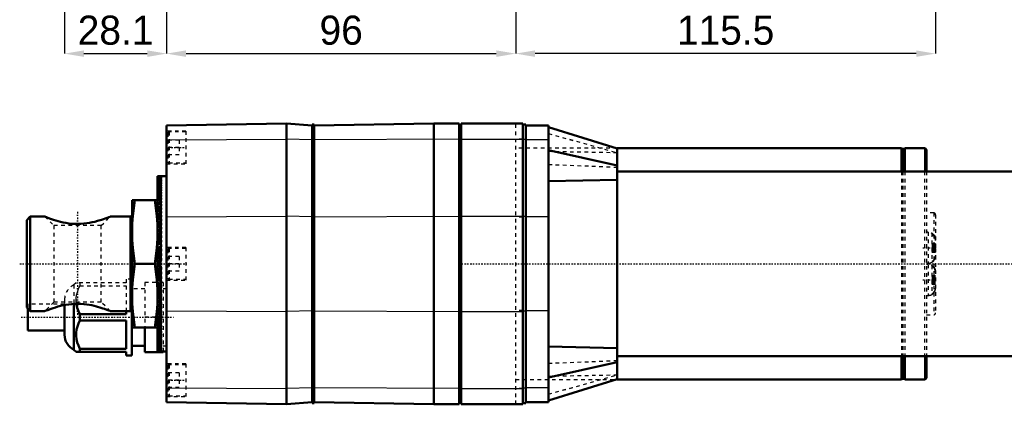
# Model space of a CAD drawing. Header units: millimetres. Extents: x -2 to 1117, y 0 to 312.
# Tile 1 of 13: x -2 to 269, y 0 to 106. Entities that reach past the tile are written whole.
import ezdxf

# ---------------------------------------------------------------- set-up
doc = ezdxf.new("R2010")
doc.units = ezdxf.units.MM
doc.linetypes.add('Center', pattern=[1.5, 0.45, -0.5, 0.05, -0.5])
doc.linetypes.add('Dashed', pattern=[2, 1, -1])
for name, color, linetype, lineweight in [('am_0', 7, 'Continuous', 50), ('am_12', 3, 'Continuous', 25), ('am_3', 6, 'Dashed', 25), ('am_6', 2, 'Continuous', 35), ('am_7', 7, 'Center', 25), ('am_8', 3, 'Continuous', 25), ('am_9', 7, 'Continuous', 50)]:
    doc.layers.add(name, color=color, linetype=linetype, lineweight=lineweight)
doc.dimstyles.new('ISO-25', dxfattribs={"dimtxt": 2.5, "dimasz": 2.5, "dimexe": 1.25, "dimexo": 0.625, "dimtad": 1, "dimtxsty": 'Standard', "dimcen": 2.5, "dimadec": 0, "dimazin": 0, "dimtfac": 1, "dimtmove": 0, "dimatfit": 3, "dimfxl": 1, "dimarcsym": 0})

# ---------------------------------------------------------------- blocks, each defined once
blk = doc.blocks.new('2_ID1012G5A406100000L5000T_0_in_ID10K_12_G4A_40_610_0000L50_0__1000')
at = {"layer": 'am_0'}
for p, q in [((38.5, 76.62), (71.5, 77.2)), ((38.5, 76.62), (38.5, 0.58)), ((71.5, 77.2), (71.5, 0)), ((78.5, 76.62), (71.5, 77.2)), ((79.05, 76.85), (78.5, 76.85)), ((78.5, 76.85), (78.5, 0.35)), ((79.05, 76.63), (111.95, 77.2)), ((79.05, 76.85), (79.05, 0.35)), ((118.95, 77.2), (111.95, 77.2)), ((111.95, 77.2), (111.95, 0)), ((118.95, 77.2), (118.95, 0)), ((119.5, 76.85), (118.95, 76.85)), ((119.5, 77.2), (119.5, 0)), ((119.5, 77.2), (136.5, 77.2)), ((136.5, 77.2), (136.5, 0)), ((137.3, 76.9), (136.5, 76.9)), ((137.3, 76.9), (137.3, 0.29)), ((143.5, 76.65), (137.3, 76.65)), ((143.5, 76.65), (143.5, 0.55)), ((162.45, 70.34), (143.5, 76.16)), ((162.45, 70.34), (143.5, 76.15)), ((143.5, 69.84), (162.45, 65.65)), ((240.65, 70.35), (162.4, 70.35)), ((162.45, 70.34), (162.45, 6.86)), ((241, 70), (240.65, 70.35)), ((240.65, 70.35), (240.65, 64)), ((241, 70.2), (241, 64)), ((241.5, 70.2), (241, 70.2)), ((241.5, 70.35), (241.5, 64)), ((247, 70.35), (241.5, 70.35)), ((247.5, 69.85), (247.5, 64)), ((36, 62.69), (37, 62.7)), ((36, 62.69), (36, 14.51)), ((37, 62.68), (36, 62.69)), ((36, 62.64), (37, 62.65)), ((37, 62.6), (36, 62.62)), ((36, 62.51), (37, 62.53)), ((37, 62.45), (36, 62.48)), ((36, 62.32), (37, 62.35)), ((38.5, 62.7), (37, 62.7)), ((37, 62.7), (37, 62.7)), ((37, 62.68), (37, 62.65)), ((37, 62.6), (37, 62.53)), ((37, 62.45), (37, 62.35)), ((908, 64), (162.45, 64)), ((37, 62.24), (36, 62.27)), ((36, 62.06), (37, 62.1)), ((37, 61.96), (36, 62)), ((36, 61.74), (37, 61.79)), ((37, 61.62), (36, 61.67)), ((36, 61.36), (37, 61.42)), ((37, 61.21), (36, 61.27)), ((36, 60.92), (37, 60.98)), ((37, 60.75), (36, 60.82)), ((36, 60.41), (37, 60.48)), ((37, 60.22), (36, 60.3)), ((36, 59.84), (37, 59.92)), ((37, 59.63), (36, 59.72)), ((37, 62.24), (37, 62.1)), ((37, 61.96), (37, 61.79)), ((37, 61.62), (37, 61.42)), ((37, 61.21), (37, 60.98)), ((37, 60.75), (37, 60.48)), ((37, 60.22), (37, 59.92)), ((37, 59.63), (37, 59.31)), ((143.5, 61.33), (162.45, 61.72)), ((36, 59.22), (37, 59.31)), ((37, 58.99), (36, 59.08)), ((36, 58.54), (37, 58.63)), ((37, 58.29), (36, 58.39)), ((36, 57.8), (37, 57.91)), ((37, 57.53), (36, 57.64)), ((36, 57.01), (37, 57.12)), ((37, 58.99), (37, 58.63)), ((37, 58.29), (37, 57.91)), ((37, 57.53), (37, 57.12)), ((29, 56.1), (36, 56.1)), ((29, 56.1), (29, 21.1)), ((37, 56.72), (36, 56.84)), ((36, 56.17), (37, 56.29)), ((37, 55.87), (36, 55.99)), ((36, 55.28), (37, 55.41)), ((37, 54.97), (36, 55.09)), ((36, 54.35), (37, 54.48)), ((37, 56.72), (37, 56.29)), ((37, 55.87), (37, 55.41)), ((37, 54.97), (37, 54.48)), ((1, 51.6), (0, 50.6)), ((1, 51.6), (1, 25.6)), ((5.02, 51.6), (1, 51.6)), ((28.6, 51.6), (22.98, 51.6)), ((29, 52), (28.6, 51.6)), ((28.6, 51.6), (28.6, 25.6)), ((37, 54.02), (36, 54.15)), ((36, 53.37), (37, 53.51)), ((37, 53.03), (36, 53.17)), ((36, 52.36), (37, 52.5)), ((37, 52), (36, 52.14)), ((37, 54.02), (37, 53.51)), ((37, 53.03), (37, 52.5)), ((37, 52), (37, 51.45)), ((0, 50.6), (0, 26.6)), ((36, 51.3), (37, 51.45)), ((37, 50.93), (36, 51.08)), ((36, 50.21), (37, 50.37)), ((37, 49.83), (36, 49.98)), ((36, 49.09), (37, 49.25)), ((37, 48.7), (36, 48.86)), ((37, 50.93), (37, 50.37)), ((37, 49.83), (37, 49.25)), ((35.96, 45.45), (35.99, 46.31)), ((36, 47.35), (35.99, 48.16)), ((35.99, 46.31), (36, 47.35)), ((36, 47.94), (37, 48.11)), ((37, 47.54), (36, 47.7)), ((36, 46.77), (37, 46.93)), ((37, 46.35), (36, 46.52)), ((37, 48.7), (37, 48.11)), ((37, 47.54), (37, 46.93)), ((37, 46.35), (37, 45.74)), ((35.9, 44.39), (35.96, 45.45)), ((36, 45.57), (37, 45.74)), ((37, 45.15), (36, 45.32)), ((36, 44.35), (37, 44.52)), ((37, 43.93), (36, 44.1)), ((37, 45.15), (37, 44.52)), ((37, 43.93), (37, 43.29)), ((36, 43.12), (37, 43.29)), ((37, 42.69), (36, 42.86)), ((36.59, 41.98), (36, 42.08)), ((36, 41.88), (37, 42.05)), ((37, 41.44), (36, 41.62)), ((37, 40.92), (36, 41.09)), ((36, 40.62), (37, 40.8)), ((37, 42.69), (37, 42.05)), ((37, 41.44), (37, 40.8)), ((29.78, 38.6), (35.22, 38.6)), ((37, 40.18), (36, 40.36)), ((37, 39.92), (36, 40.1)), ((36, 39.36), (37, 39.54)), ((37, 38.92), (36, 39.1)), ((37, 38.6), (36, 38.6)), ((36, 38.1), (37, 38.28)), ((37, 40.18), (37, 39.54)), ((37, 38.92), (37, 38.28)), ((37, 37.66), (36, 37.84)), ((37, 37.28), (36, 37.1)), ((36, 36.84), (37, 37.02)), ((37, 36.4), (36, 36.58)), ((37, 36.28), (36, 36.11)), ((36, 35.58), (37, 35.76)), ((37, 35.15), (36, 35.32)), ((36.59, 35.22), (36, 35.12)), ((37, 37.66), (37, 37.02)), ((37, 36.4), (37, 35.76)), ((35.97, 31.61), (35.9, 32.81)), ((36, 34.34), (37, 34.51)), ((37, 33.91), (36, 34.08)), ((36, 33.1), (37, 33.27)), ((37, 32.68), (36, 32.85)), ((37, 35.15), (37, 34.51)), ((37, 33.91), (37, 33.27)), ((37, 32.68), (37, 32.05)), ((36, 30.43), (35.97, 31.61)), ((36, 31.88), (37, 32.05)), ((37, 31.46), (36, 31.63)), ((36, 30.68), (37, 30.85)), ((36, 29.25), (36, 30.43)), ((37, 30.27), (36, 30.43)), ((37, 31.46), (37, 30.85)), ((37, 30.27), (37, 29.66)), ((10.4, 27.29), (10.4, 19.08)), ((13, 27.6), (13, 15)), ((35.99, 29.04), (36, 29.25)), ((36, 29.5), (37, 29.66)), ((37, 29.09), (36, 29.26)), ((36, 28.34), (37, 28.5)), ((37, 27.95), (36, 28.11)), ((36, 27.22), (37, 27.37)), ((37, 29.09), (37, 28.5)), ((37, 27.95), (37, 27.37)), ((0, 26.6), (1, 25.6)), ((0.35, 26.25), (0.35, 20.3)), ((1, 25.6), (5.02, 25.6)), ((27.4, 24.78), (14.6, 24.78)), ((14.6, 24.78), (14.6, 23.02)), ((22.98, 25.6), (28.6, 25.6)), ((27.4, 25.6), (27.4, 24.78)), ((28.6, 25.6), (29, 25.2)), ((28.9, 25.3), (28.9, 13.4)), ((37, 26.83), (36, 26.99)), ((36, 26.12), (37, 26.27)), ((37, 25.75), (36, 25.9)), ((36, 25.06), (37, 25.2)), ((37, 24.7), (36, 24.84)), ((37, 26.83), (37, 26.27)), ((37, 25.75), (37, 25.2)), ((37, 24.7), (37, 24.17)), ((14.6, 23.02), (27.4, 23.02)), ((27.4, 23.02), (27.4, 15.28)), ((36, 24.03), (37, 24.17)), ((37, 23.69), (36, 23.83)), ((36, 23.05), (37, 23.18)), ((37, 22.72), (36, 22.85)), ((36, 22.11), (37, 22.23)), ((37, 21.79), (36, 21.92)), ((37, 23.69), (37, 23.18)), ((37, 22.72), (37, 22.23)), ((37, 21.79), (37, 21.33)), ((0.35, 20.3), (10.4, 20.3)), ((36, 21.1), (29, 21.1)), ((32.5, 21.1), (32.5, 14.3)), ((36, 21.21), (37, 21.33)), ((37, 20.91), (36, 21.03)), ((36, 20.36), (37, 20.48)), ((37, 20.08), (36, 20.19)), ((36, 19.56), (37, 19.67)), ((37, 19.29), (36, 19.4)), ((37, 20.91), (37, 20.48)), ((37, 20.08), (37, 19.67)), ((37, 19.29), (37, 18.91)), ((36, 18.81), (37, 18.91)), ((37, 18.57), (36, 18.66)), ((36, 18.12), (37, 18.21)), ((37, 17.89), (36, 17.98)), ((36, 17.48), (37, 17.57)), ((37, 17.28), (36, 17.36)), ((36, 16.9), (37, 16.98)), ((37, 16.72), (36, 16.79)), ((36, 16.38), (37, 16.45)), ((37, 16.22), (36, 16.28)), ((37, 18.57), (37, 18.21)), ((37, 17.89), (37, 17.57)), ((37, 17.28), (37, 16.98)), ((37, 16.72), (37, 16.45)), ((13, 15), (13.6, 14.4)), ((13.6, 14.4), (27.4, 14.4)), ((27.4, 15.28), (14.6, 15.28)), ((14.6, 15.28), (14.6, 14.4)), ((27.4, 14.4), (27.4, 13.4)), ((28.9, 16.02), (32.5, 16.02)), ((37.5, 14.3), (32.5, 14.3)), ((36, 15.93), (37, 15.99)), ((37, 15.78), (36, 15.84)), ((36, 15.53), (37, 15.58)), ((37, 15.41), (36, 15.46)), ((36, 15.2), (37, 15.24)), ((37, 15.1), (36, 15.14)), ((36, 14.93), (37, 14.96)), ((37, 14.85), (36, 14.88)), ((36, 14.72), (37, 14.75)), ((37, 14.67), (36, 14.69)), ((36, 14.58), (37, 14.6)), ((37, 14.55), (36, 14.56)), ((36, 14.51), (37, 14.52)), ((37, 14.5), (36, 14.51)), ((37, 16.22), (37, 15.99)), ((37, 15.78), (37, 15.58)), ((37, 15.41), (37, 15.24)), ((37, 15.1), (37, 14.96)), ((37, 14.85), (37, 14.75)), ((37, 14.67), (37, 14.6)), ((37, 14.55), (37, 14.52)), ((37, 14.5), (37, 14.5)), ((37, 14.5), (38.5, 14.5)), ((37.5, 14.5), (37.5, 14.3)), ((143.5, 15.87), (162.45, 15.47)), ((27.4, 13.4), (28.9, 13.4)), ((143.5, 7.34), (162.45, 11.55)), ((162.45, 13.2), (908, 13.2)), ((240.65, 13.2), (240.65, 6.85)), ((241, 13.2), (241, 7)), ((241.5, 13.2), (241.5, 6.85)), ((247.5, 13.2), (247.5, 7.35)), ((143.5, 1.05), (162.45, 6.86)), ((143.5, 1.08), (162.45, 6.86)), ((162.4, 6.85), (240.65, 6.85)), ((240.65, 6.85), (241, 7.2)), ((241, 7), (241.5, 7)), ((241.5, 6.85), (247, 6.85)), ((38.5, 0.58), (71.5, 0)), ((78.5, 0.58), (71.5, 0)), ((79.05, 0.35), (78.5, 0.35)), ((79.05, 0.57), (111.95, 0)), ((119.5, 0.35), (118.95, 0.35)), ((137.3, 0.29), (136.5, 0.29)), ((143.5, 0.55), (137.3, 0.55)), ((118.95, 0), (111.95, 0)), ((119.5, 0), (136.5, 0))]:
    blk.add_line(p, q, dxfattribs=at)
for points in [[(29.78, 56.1), (29.45, 53.93), (29.21, 51.75), (29.05, 49.55), (29, 47.35)], [(35.99, 48.16), (35.95, 49.54), (35.79, 51.72), (35.55, 53.92), (35.22, 56.1)], [(5, 51.6), (5.02, 51.59), (5.18, 51.53), (5.45, 51.42), (5.83, 51.27), (6.52, 51.01), (7.38, 50.72), (7.99, 50.53), (8.64, 50.34), (9.34, 50.16), (10.07, 49.99), (10.81, 49.85), (11.58, 49.73), (12.38, 49.64), (13.2, 49.59), (14.02, 49.57), (14.85, 49.59), (15.69, 49.65), (16.52, 49.75), (17.29, 49.87), (18.04, 50.02), (18.78, 50.19), (19.49, 50.38), (20.58, 50.71), (21.09, 50.88), (21.56, 51.04), (22.14, 51.26), (22.6, 51.44), (22.86, 51.54), (22.99, 51.6), (23, 51.6)], [(29, 47.35), (29.05, 45.16), (29.21, 42.97), (29.45, 40.78), (29.78, 38.6)], [(35.22, 38.6), (35.55, 40.77), (35.79, 42.95), (35.9, 44.39)], [(29.78, 38.6), (29.45, 36.43), (29.21, 34.25), (29.05, 32.05), (29, 29.85)], [(35.9, 32.81), (35.79, 34.22), (35.55, 36.42), (35.22, 38.6)], [(29, 29.85), (29.05, 27.66), (29.21, 25.47), (29.45, 23.28), (29.78, 21.1)], [(23, 25.6), (22.97, 25.61), (22.83, 25.67), (22.56, 25.78), (22.07, 25.97), (21.43, 26.2), (20.95, 26.37), (20.42, 26.54), (19.24, 26.89), (17.95, 27.2), (16.54, 27.45), (15.73, 27.54), (14.9, 27.61), (14.04, 27.63), (13.18, 27.61), (12.38, 27.56), (11.59, 27.47), (10.8, 27.35), (10.02, 27.2), (9.28, 27.03), (8.57, 26.84), (7.88, 26.64), (7.24, 26.43), (6.46, 26.16), (5.79, 25.91), (5.4, 25.76), (5.12, 25.65), (5, 25.6), (5, 25.6)], [(14.6, 24.78), (14.22, 25.62), (13.92, 26.48), (13.71, 27.4), (13.67, 27.62)], [(35.22, 21.1), (35.55, 23.27), (35.79, 25.45), (35.95, 27.65), (35.99, 29.04)], [(14.6, 15.28), (14.22, 16.12), (13.92, 16.98), (13.71, 17.9), (13.61, 18.82), (13.62, 19.67), (13.73, 20.51), (13.94, 21.36), (14.23, 22.2), (14.6, 23.02)]]:
    blk.add_lwpolyline(points, dxfattribs=at)
for centre, radius, start, end in [((247, 69.85), 0.5, 0, 90), ((14.9, 19.08), 4.5, 180, 245.025), ((247, 7.35), 0.5, 270, 0)]:
    blk.add_arc(centre, radius, start, end, dxfattribs=at)
at = {"layer": 'am_12'}
for p, q in [((38.5, 72.66), (71.5, 72.86)), ((78.5, 72.66), (71.5, 72.86)), ((79.05, 72.73), (78.5, 72.73)), ((118.95, 72.86), (79.05, 72.67)), ((119.5, 72.73), (118.95, 72.73)), ((119.5, 72.86), (136.5, 72.86)), ((137.3, 72.74), (136.5, 72.74)), ((143.5, 72.69), (137.3, 72.69)), ((247, 70.35), (247, 64)), ((38.5, 51.54), (71.5, 51.74)), ((78.5, 51.54), (71.5, 51.74)), ((79.05, 51.57), (78.5, 51.57)), ((79.05, 51.55), (118.95, 51.74)), ((119.5, 51.57), (118.95, 51.57)), ((119.5, 51.74), (136.5, 51.74)), ((137.3, 51.62), (136.5, 51.62)), ((143.5, 51.49), (137.3, 51.49)), ((38.5, 25.66), (71.5, 25.46)), ((78.5, 25.66), (71.5, 25.46)), ((79.05, 25.63), (78.5, 25.63)), ((79.05, 25.65), (118.95, 25.46)), ((119.5, 25.63), (118.95, 25.63)), ((119.5, 25.46), (136.5, 25.46)), ((137.3, 25.58), (136.5, 25.58)), ((143.5, 25.71), (137.3, 25.71)), ((247, 13.2), (247, 6.85)), ((38.5, 4.54), (71.5, 4.34)), ((78.5, 4.54), (71.5, 4.34)), ((79.05, 4.47), (78.5, 4.47)), ((118.95, 4.34), (79.05, 4.53)), ((119.5, 4.47), (118.95, 4.47)), ((119.5, 4.34), (136.5, 4.34)), ((137.3, 4.46), (136.5, 4.46)), ((143.5, 4.51), (137.3, 4.51))]:
    blk.add_line(p, q, dxfattribs=at)
at = {"layer": 'am_3'}
for p, q in [((79.05, 76.82), (78.5, 76.82)), ((119.5, 76.82), (118.95, 76.82)), ((134.5, 0), (134.5, 77.2)), ((43.8, 75.1), (38.5, 75.1)), ((38.85, 74.55), (38.85, 66.65)), ((43.8, 74.85), (39.15, 74.85)), ((39.15, 74.85), (39.15, 66.35)), ((43.8, 75.1), (43.8, 66.1)), ((143.5, 74.45), (162.45, 69.1)), ((143.5, 74.44), (162.45, 69.1)), ((41.95, 72.6), (38.85, 72.6)), ((41.95, 70.6), (38.85, 70.6)), ((41.95, 72.6), (41.95, 68.6)), ((136.5, 72.83), (134.5, 72.83)), ((41.95, 68.6), (38.85, 68.6)), ((162.4, 70.35), (134.5, 70.35)), ((143.5, 69.85), (162.45, 65.65)), ((162.45, 69.11), (143.5, 69.44)), ((38.5, 66.1), (43.8, 66.1)), ((39.15, 66.35), (43.8, 66.35)), ((143.5, 65.93), (162.45, 65.17)), ((37, 62.7), (37, 62.68)), ((37, 62.65), (37, 62.6)), ((37, 62.53), (37, 62.45)), ((37, 62.35), (37, 62.24)), ((240.65, 64), (240.65, 13.2)), ((241, 64), (241, 13.2)), ((241.5, 64), (241.5, 13.2)), ((247, 64), (247, 13.2)), ((247.5, 64), (247.5, 13.2)), ((37, 62.1), (37, 61.96)), ((37, 61.79), (37, 61.62)), ((37, 61.42), (37, 61.21)), ((37, 60.98), (37, 60.75)), ((37, 60.48), (37, 60.22)), ((37, 59.92), (37, 59.63)), ((37, 57.7), (36, 57.69)), ((37, 57.69), (36, 57.69)), ((37, 57.66), (36, 57.64)), ((37, 57.63), (36, 57.64)), ((37, 57.56), (36, 57.54)), ((37, 57.52), (36, 57.54)), ((37, 57.42), (36, 57.38)), ((37, 57.35), (36, 57.38)), ((37, 57.22), (36, 57.17)), ((37, 57.14), (36, 57.17)), ((37, 56.97), (36, 56.91)), ((37, 56.87), (36, 56.91)), ((37, 59.31), (37, 58.99)), ((37, 58.63), (37, 58.29)), ((37, 57.91), (37, 57.53)), ((37, 57.12), (37, 56.72)), ((37, 56.67), (36, 56.61)), ((37, 56.55), (36, 56.61)), ((37, 56.32), (36, 56.25)), ((37, 56.18), (36, 56.25)), ((37, 55.92), (36, 55.84)), ((37, 55.77), (36, 55.84)), ((37, 55.47), (36, 55.39)), ((37, 55.31), (36, 55.39)), ((37, 54.98), (36, 54.89)), ((37, 54.8), (36, 54.89)), ((37, 54.44), (36, 54.34)), ((37, 54.41), (36, 52.6)), ((37, 54.38), (36, 52.58)), ((37, 54.24), (36, 54.34)), ((37, 54.32), (36, 52.52)), ((37, 54.21), (36, 52.43)), ((37, 56.29), (37, 55.87)), ((37, 55.41), (37, 54.97)), ((37, 54.48), (37, 54.02)), ((5, 51.6), (7.5, 49.1)), ((20.5, 49.1), (23, 51.6)), ((37, 54.06), (36, 52.29)), ((37, 53.87), (36, 52.12)), ((37, 53.86), (36, 53.75)), ((37, 53.65), (36, 53.75)), ((37, 53.63), (36, 51.91)), ((37, 53.36), (36, 51.67)), ((37, 53.24), (36, 53.12)), ((37, 53.01), (36, 53.12)), ((37, 53.04), (36, 51.39)), ((37, 52.68), (36, 51.07)), ((37, 52.58), (36, 52.46)), ((37, 52.34), (36, 52.46)), ((37, 52.29), (36, 50.72)), ((37, 51.88), (36, 51.75)), ((37, 51.86), (36, 50.34)), ((37, 51.62), (36, 51.75)), ((37, 53.51), (37, 53.03)), ((37, 52.5), (37, 52)), ((249.5, 52.6), (247.5, 52.6)), ((249.5, 52.6), (249.5, 24.6)), ((250, 52.1), (250, 44)), ((7.5, 49.1), (7.5, 28.1)), ((20.5, 49.1), (7.5, 49.1)), ((20.5, 28.1), (20.5, 49.1)), ((37, 51.39), (36, 49.93)), ((37, 51.14), (36, 51)), ((37, 50.87), (36, 51)), ((37, 50.88), (36, 49.48)), ((37, 50.37), (36, 50.23)), ((37, 50.35), (36, 49)), ((37, 50.09), (36, 50.23)), ((37, 49.78), (36, 48.5)), ((37, 49.57), (36, 49.42)), ((37, 49.28), (36, 49.42)), ((37, 49.18), (36, 47.97)), ((37, 51.45), (37, 50.93)), ((37, 50.37), (37, 49.83)), ((37, 49.25), (37, 48.7)), ((136.5, 51.41), (134.5, 51.41)), ((37, 48.73), (36, 48.58)), ((37, 48.43), (36, 48.58)), ((37, 48.55), (36, 47.41)), ((37, 47.89), (36, 46.83)), ((37, 47.87), (36, 47.71)), ((37, 47.56), (36, 47.71)), ((37, 47.21), (36, 46.22)), ((37, 46.98), (36, 46.82)), ((37, 46.67), (36, 46.82)), ((37, 46.5), (36, 45.6)), ((37, 46.07), (36, 45.91)), ((37, 48.11), (37, 47.54)), ((37, 46.93), (37, 46.35)), ((248, 47.28), (247.5, 47.28)), ((248, 47.28), (248, 38.78)), ((249, 47.01), (249, 39.05)), ((249.52, 46.58), (249.59, 46.49)), ((37, 45.75), (36, 45.91)), ((37, 45.78), (36, 44.96)), ((37, 45.14), (36, 44.98)), ((37, 45.03), (36, 44.29)), ((37, 44.81), (36, 44.98)), ((37, 44.26), (36, 43.62)), ((37, 44.2), (36, 44.02)), ((37, 43.86), (36, 44.02)), ((37, 43.48), (36, 42.93)), ((37, 45.74), (37, 45.15)), ((37, 44.52), (37, 43.93)), ((249, 44.22), (250, 44.22)), ((249, 44.03), (249.99, 44.03)), ((249, 44.01), (250, 44.01)), ((249, 43.81), (250, 43.81)), ((249, 43.8), (250, 43.8)), ((249, 43.43), (250, 43.43)), ((249.99, 44.03), (249.99, 42.85)), ((250, 44), (249.99, 44.03)), ((37, 43.23), (36, 43.06)), ((37, 42.89), (36, 43.06)), ((37, 42.69), (36, 42.22)), ((37, 42.26), (36, 42.08)), ((37, 41.89), (36, 41.51)), ((37, 41.27), (36, 41.09)), ((37, 41.07), (36, 40.79)), ((37, 41.91), (36.59, 41.98)), ((37, 43.29), (37, 42.69)), ((37, 42.05), (37, 41.44)), ((37, 40.8), (37, 40.25)), ((43.8, 43.1), (38.5, 43.1)), ((38.85, 42.55), (38.85, 34.65)), ((43.8, 42.85), (39.15, 42.85)), ((39.15, 42.85), (39.15, 34.35)), ((43.8, 43.1), (43.8, 34.1)), ((249, 43.21), (249.99, 43.21)), ((249, 42.85), (249.99, 42.85)), ((249, 42.63), (250, 42.63)), ((249, 42.25), (250, 42.25)), ((250, 42.25), (249, 42.25)), ((249, 42.05), (250, 42.05)), ((249, 42.03), (249.99, 42.03)), ((249, 41.84), (250, 41.84)), ((249.99, 42.85), (250, 42.81)), ((250, 42.81), (250, 25.1)), ((37, 40.27), (36, 40.1)), ((37, 40.25), (36, 40.06)), ((37, 39.43), (36, 39.33)), ((37, 39.28), (36, 39.1)), ((37, 37.92), (36, 38.1)), ((37, 39.54), (37, 39.28)), ((37, 37.92), (37, 37.66)), ((41.95, 40.6), (38.85, 40.6)), ((41.95, 38.6), (38.85, 38.6)), ((41.95, 40.6), (41.95, 36.6)), ((247.5, 38.78), (248, 38.78)), ((248, 38.42), (247.5, 38.42)), ((248, 38.42), (248, 29.92)), ((249, 38.15), (249, 30.19)), ((37, 37.77), (36, 37.87)), ((37, 36.95), (36, 37.14)), ((37, 36.93), (36, 37.1)), ((37, 36.13), (36, 36.41)), ((37, 35.93), (36, 36.11)), ((37, 35.31), (36, 35.69)), ((37, 35.29), (36.59, 35.22)), ((37, 36.95), (37, 36.4)), ((37, 35.76), (37, 35.15)), ((41.95, 36.6), (38.85, 36.6)), ((249, 35.36), (250, 35.36)), ((249.52, 37.72), (249.59, 37.64)), ((13.6, 33.4), (13, 32.8)), ((13, 32.8), (13, 27.6)), ((27.4, 33.4), (13.6, 33.4)), ((14.6, 33.4), (14.6, 32.52)), ((14.6, 32.52), (27.4, 32.52)), ((28.9, 34.4), (27.4, 34.4)), ((27.4, 34.4), (27.4, 33.4)), ((27.4, 32.52), (27.4, 25.6)), ((28.9, 34.4), (28.9, 25.3)), ((32.5, 33.5), (32.5, 21.1)), ((37.5, 33.5), (32.5, 33.5)), ((37, 34.94), (36, 35.12)), ((37, 34.51), (36, 34.98)), ((37, 34.31), (36, 34.14)), ((37, 33.72), (36, 34.27)), ((37, 33.97), (36, 34.14)), ((37, 32.94), (36, 33.58)), ((37, 33.34), (36, 33.18)), ((37, 33), (36, 33.18)), ((37, 32.17), (36, 32.91)), ((37, 34.51), (37, 33.91)), ((37, 33.27), (37, 32.68)), ((37.5, 33.5), (37.5, 14.5)), ((38.5, 34.1), (43.8, 34.1)), ((39.15, 34.35), (43.8, 34.35)), ((249, 35.17), (249.99, 35.17)), ((249, 35.15), (250, 35.15)), ((249, 34.95), (250, 34.95)), ((249, 34.95), (250, 34.95)), ((249, 34.57), (250, 34.57)), ((249, 34.35), (249.99, 34.35)), ((249, 33.99), (249.99, 33.99)), ((249, 33.77), (250, 33.77)), ((250, 33.4), (249, 33.4)), ((249, 33.39), (250, 33.39)), ((249, 33.19), (250, 33.19)), ((249, 33.17), (249.99, 33.17)), ((249, 32.98), (250, 32.98)), ((32.5, 31.77), (28.9, 31.77)), ((37, 32.39), (36, 32.22)), ((37, 31.42), (36, 32.24)), ((37, 32.06), (36, 32.22)), ((37, 30.7), (36, 31.6)), ((37, 31.45), (36, 31.29)), ((37, 31.13), (36, 31.29)), ((37, 29.99), (36, 30.98)), ((37, 30.53), (36, 30.38)), ((37, 30.22), (36, 30.38)), ((37, 29.31), (36, 30.37)), ((37, 32.05), (37, 31.46)), ((37, 30.85), (37, 30.27)), ((38.5, 31.77), (37.5, 31.77)), ((247.5, 29.92), (248, 29.92)), ((0.35, 27.5), (0.35, 26.25)), ((10.4, 27.5), (0.35, 27.5)), ((7.5, 28.1), (5, 25.6)), ((20.5, 28.1), (7.5, 28.1)), ((10.4, 28.72), (10.4, 27.29)), ((23, 25.6), (20.5, 28.1)), ((37, 28.65), (36, 29.79)), ((37, 29.64), (36, 29.49)), ((37, 29.33), (36, 29.49)), ((37, 28.02), (36, 29.23)), ((37, 28.77), (36, 28.62)), ((37, 27.42), (36, 28.7)), ((37, 28.47), (36, 28.62)), ((37, 26.85), (36, 28.2)), ((37, 27.92), (36, 27.78)), ((37, 27.63), (36, 27.78)), ((37, 26.32), (36, 27.72)), ((37, 25.81), (36, 27.27)), ((37, 27.11), (36, 26.97)), ((37, 29.66), (37, 29.09)), ((37, 28.5), (37, 27.95)), ((37, 27.37), (37, 26.83)), ((37, 26.83), (36, 26.97)), ((37, 25.34), (36, 26.86)), ((37, 24.91), (36, 26.48)), ((37, 26.33), (36, 26.2)), ((37, 26.06), (36, 26.2)), ((37, 24.52), (36, 26.13)), ((37, 24.16), (36, 25.81)), ((37, 25.58), (36, 25.45)), ((37, 23.84), (36, 25.53)), ((37, 25.32), (36, 25.45)), ((37, 23.57), (36, 25.29)), ((37, 23.33), (36, 25.08)), ((37, 23.14), (36, 24.91)), ((37, 24.86), (36, 24.74)), ((37, 22.99), (36, 24.77)), ((37, 24.62), (36, 24.74)), ((37, 22.88), (36, 24.68)), ((37, 22.82), (36, 24.62)), ((37, 22.79), (36, 24.6)), ((37, 26.27), (37, 25.75)), ((37, 25.2), (37, 24.7)), ((136.5, 25.79), (134.5, 25.79)), ((247.5, 24.6), (249.5, 24.6)), ((37.5, 23.9), (32.5, 23.9)), ((37, 24.19), (36, 24.08)), ((37, 23.96), (36, 24.08)), ((37, 23.55), (36, 23.45)), ((37, 23.34), (36, 23.45)), ((37, 22.96), (36, 22.86)), ((37, 22.76), (36, 22.86)), ((37, 22.4), (36, 22.31)), ((37, 22.22), (36, 22.31)), ((37, 21.89), (36, 21.81)), ((37, 21.73), (36, 21.81)), ((37, 24.17), (37, 23.69)), ((37, 23.18), (37, 22.72)), ((37, 22.23), (37, 21.79)), ((37, 21.43), (36, 21.36)), ((37, 21.28), (36, 21.36)), ((37, 21.02), (36, 20.95)), ((37, 20.88), (36, 20.95)), ((37, 20.65), (36, 20.59)), ((37, 20.53), (36, 20.59)), ((37, 20.33), (36, 20.29)), ((37, 20.23), (36, 20.29)), ((37, 20.06), (36, 20.03)), ((37, 19.98), (36, 20.03)), ((37, 19.85), (36, 19.82)), ((37, 19.78), (36, 19.82)), ((37, 19.68), (36, 19.66)), ((37, 19.64), (36, 19.66)), ((37, 19.57), (36, 19.56)), ((37, 19.54), (36, 19.56)), ((37, 19.5), (36, 19.51)), ((37, 19.51), (36, 19.51)), ((37, 21.33), (37, 20.91)), ((37, 20.48), (37, 20.08)), ((37, 19.67), (37, 19.29)), ((37, 18.91), (37, 18.57)), ((37, 18.21), (37, 17.89)), ((37, 17.57), (37, 17.28)), ((37, 16.98), (37, 16.72)), ((37, 16.45), (37, 16.22)), ((37, 15.99), (37, 15.78)), ((37, 15.58), (37, 15.41)), ((37, 15.24), (37, 15.1)), ((37, 14.96), (37, 14.85)), ((37, 14.75), (37, 14.67)), ((37, 14.6), (37, 14.55)), ((37, 14.52), (37, 14.5)), ((37.5, 16.02), (38.5, 16.02)), ((43.8, 11.1), (38.5, 11.1)), ((39.15, 10.85), (39.15, 2.35)), ((43.8, 10.85), (39.15, 10.85)), ((43.8, 11.1), (43.8, 2.1)), ((143.5, 11.27), (162.45, 12.03)), ((143.5, 7.36), (162.45, 11.55)), ((38.85, 10.55), (38.85, 2.65)), ((41.95, 8.6), (38.85, 8.6)), ((41.95, 8.6), (41.95, 4.6)), ((41.95, 6.6), (38.85, 6.6)), ((134.5, 6.85), (162.4, 6.85)), ((143.5, 2.76), (162.45, 8.1)), ((143.5, 2.75), (162.45, 8.1)), ((143.5, 7.76), (162.45, 8.09)), ((41.95, 4.6), (38.85, 4.6)), ((136.5, 4.37), (134.5, 4.37)), ((38.5, 2.1), (43.8, 2.1)), ((39.15, 2.35), (43.8, 2.35)), ((79.05, 0.37), (78.5, 0.37)), ((119.5, 0.37), (118.95, 0.37))]:
    blk.add_line(p, q, dxfattribs=at)
for points in [[(249, 47.01), (249.52, 46.58), (249.52, 46.58)], [(250, 45.06), (249.93, 45.61), (249.8, 45.93), (249.62, 46.24), (249.13, 46.72), (249, 46.8)], [(249.59, 46.49), (249.86, 46.01), (250, 45.36), (250, 45.27)], [(250, 41), (249.93, 40.45), (249.8, 40.12), (249.62, 39.81), (249.13, 39.34), (249, 39.26)], [(249.55, 39.51), (249.86, 40.04), (250, 40.7), (250, 40.79)], [(249, 39.05), (249.52, 39.47), (249.55, 39.51)], [(249, 38.15), (249.52, 37.73), (249.52, 37.72)], [(250, 36.2), (249.93, 36.75), (249.8, 37.08), (249.62, 37.39), (249.13, 37.86), (249, 37.94)], [(249.59, 37.64), (249.86, 37.16), (250, 36.5), (250, 36.41)], [(13.67, 27.62), (13.61, 28.32), (13.62, 29.17), (13.73, 30.01), (13.94, 30.86), (14.23, 31.7), (14.6, 32.52)], [(250, 32.14), (249.93, 31.59), (249.8, 31.27), (249.62, 30.96), (249.13, 30.48), (249, 30.4)], [(249, 30.19), (249.52, 30.62), (249.55, 30.65)], [(249.55, 30.65), (249.86, 31.19), (250, 31.84), (250, 31.93)]]:
    blk.add_lwpolyline(points, dxfattribs=at)
for centre, radius, start, end in [((39.15, 74.55), 0.3, 90, 180), ((39.15, 66.65), 0.3, 180, 270), ((249.5, 52.1), 0.5, 0, 90), ((248, 45.28), 2, 37.3571, 90), ((39.15, 42.55), 0.3, 90, 180), ((248, 40.78), 2, 270, 320.6531), ((248, 36.42), 2, 37.3571, 90), ((14.9, 28.72), 4.5, 114.975, 180), ((39.15, 34.65), 0.3, 180, 270), ((248, 31.92), 2, 270, 320.6531), ((249.5, 25.1), 0.5, 270, 0), ((39.15, 10.55), 0.3, 90, 180), ((39.15, 2.65), 0.3, 180, 270)]:
    blk.add_arc(centre, radius, start, end, dxfattribs=at)
at = {"layer": 'am_7'}
for p, q in [((38.23, 70.6), (44.06, 70.6)), ((14, 52.9), (14, 24.3)), ((246.53, 43.03), (250.16, 43.03)), ((-1.92, 38.6), (44.06, 38.6)), ((118.85, 38.6), (955.95, 38.6)), ((246.53, 34.17), (250.16, 34.17)), ((-1.56, 23.9), (40.41, 23.9)), ((38.23, 6.6), (44.06, 6.6))]:
    blk.add_line(p, q, dxfattribs=at)
at = {"layer": 'am_6'}
for tag, p, flags in [('NB', (960.95, 77.2), 8), ('NN', (960.95, 76.7), 8), ('NT', (960.95, 76.2), 8), ('NBSYN', (960.95, 75.7), 8), ('CATALOG', (960.95, 74.7), 8), ('GR', (960.95, 72.7), 8), ('LINA', (960.95, 75.2), 8), ('MODEL', (960.95, 74.2), 8), ('IV', (960.95, 73.7), 8), ('MAST', (960.95, 73.2), 8), ('STROKE', (960.95, 72.2), 8), ('POS', (960.95, 71.7), 8), ('FC', (960.95, 71.2), 8), ('RC', (960.95, 70.7), 8), ('POORC', (960.95, 70.2), 8), ('OPTION', (960.95, 68.2), 8), ('CL', (960.95, 67.7), 8), ('PF', (960.95, 69.7), 8), ('LS', (960.95, 69.2), 8), ('IL', (960.95, 68.7), 8), ('TEXT', (960.95, 67.2), 8), ('COMPANY', (960.95, 66.7), 8), ('PSOL_0', (960.95, 66.2), 9), ('PSOL_1', (960.95, 65.7), 9), ('PSOL_2', (960.95, 65.2), 9), ('PSOL_3', (960.95, 64.7), 9), ('PSOL_4', (960.95, 64.2), 9)]:
    blk.add_attdef(tag, p, '', height=0.5, dxfattribs=dict(at, flags=flags))
blk = doc.blocks.new('*D12')
at = {"layer": 'am_8', "color": 0, "lineweight": -2}
for p, q in [((10.4, 140.65), (10.4, 96.37)), ((38.5, 124.37), (38.5, 96.37)), ((15.73, 96.37), (33.17, 96.37))]:
    blk.add_line(p, q, dxfattribs=at)
at = {"layer": 'am_8', "color": 0}
for points in [[(15.73, 97.26), (15.73, 95.48), (10.4, 96.37)], [(33.17, 95.48), (33.17, 97.26), (38.5, 96.37)]]:
    blk.add_solid(points, dxfattribs=at)
at = {"layer": 'Defpoints', "color": 0}
for p in [(10.4, 140.65), (38.5, 124.37), (38.5, 100.37)]:
    blk.add_point(p, dxfattribs=at)
at = {"layer": 'am_8', "color": 0, "insert": (24.45, 102.77), "char_height": 8, "attachment_point": 5}
blk.add_mtext('28.1', dxfattribs=at)
blk = doc.blocks.new('*D14')
at = {"layer": 'am_8', "color": 0, "lineweight": -2}
for p, q in [((38.5, 124.37), (38.5, 96.37)), ((134.5, 124.37), (134.5, 96.37)), ((43.83, 96.37), (129.17, 96.37))]:
    blk.add_line(p, q, dxfattribs=at)
at = {"layer": 'am_8', "color": 0}
for points in [[(43.83, 97.26), (43.83, 95.48), (38.5, 96.37)], [(129.17, 95.48), (129.17, 97.26), (134.5, 96.37)]]:
    blk.add_solid(points, dxfattribs=at)
at = {"layer": 'Defpoints', "color": 0}
for p in [(38.5, 124.37), (134.5, 124.37), (134.5, 100.37)]:
    blk.add_point(p, dxfattribs=at)
at = {"layer": 'am_8', "color": 0, "insert": (86.5, 102.77), "char_height": 8, "attachment_point": 5}
blk.add_mtext('96', dxfattribs=at)
blk = doc.blocks.new('*D15')
at = {"layer": 'am_8', "color": 0, "lineweight": -2}
for p, q in [((250, 137.86), (250, 96.37)), ((134.5, 124.37), (134.5, 96.37)), ((244.67, 96.37), (139.83, 96.37))]:
    blk.add_line(p, q, dxfattribs=at)
at = {"layer": 'am_8', "color": 0}
for points in [[(139.83, 97.26), (139.83, 95.48), (134.5, 96.37)], [(244.67, 95.48), (244.67, 97.26), (250, 96.37)]]:
    blk.add_solid(points, dxfattribs=at)
at = {"layer": 'Defpoints', "color": 0}
for p in [(250, 137.86), (134.5, 124.37), (134.5, 100.37)]:
    blk.add_point(p, dxfattribs=at)
at = {"layer": 'am_8', "color": 0, "insert": (192.25, 102.77), "char_height": 8, "attachment_point": 5}
blk.add_mtext('115.5', dxfattribs=at)

msp = doc.modelspace()

# ---------------------------------------------------------------- linework, layer by layer
at = {"layer": 'am_9'}
msp.add_point((38.5, 38.6), dxfattribs=at)

# ---------------------------------------------------------------- block references
msp.add_blockref('2_ID1012G5A406100000L5000T_0_in_ID10K_12_G4A_40_610_0000L50_0__1000', (0, 0))

# ---------------------------------------------------------------- dimensions: what is measured, and where the dimension line sits
at = {"layer": 'am_8'}
for base, p1, p2, text, picture, middle in [((38.5, 96.37), (10.4, 140.653), (38.5, 124.37), '28.1', '*D12', (24.45, 96.37)), ((134.5, 96.37), (250, 137.857), (134.5, 124.37), '115.5', '*D15', (192.25, 96.37)), ((134.5, 96.37), (38.5, 124.37), (134.5, 124.37), '96', '*D14', (86.5, 96.37))]:
    dim = msp.add_linear_dim(base=base, p1=p1, p2=p2, text=text, dimstyle='ISO-25', override={"dimtxt": 8, "dimasz": 5.333333, "dimexe": 0, "dimexo": 0, "dimgap": 2.4}, dxfattribs=at)
    dim.commit()
    dim.dimension.update_dxf_attribs({"geometry": picture, "text_midpoint": middle, "dimtype": 160})

doc.saveas('drawing.dxf')
